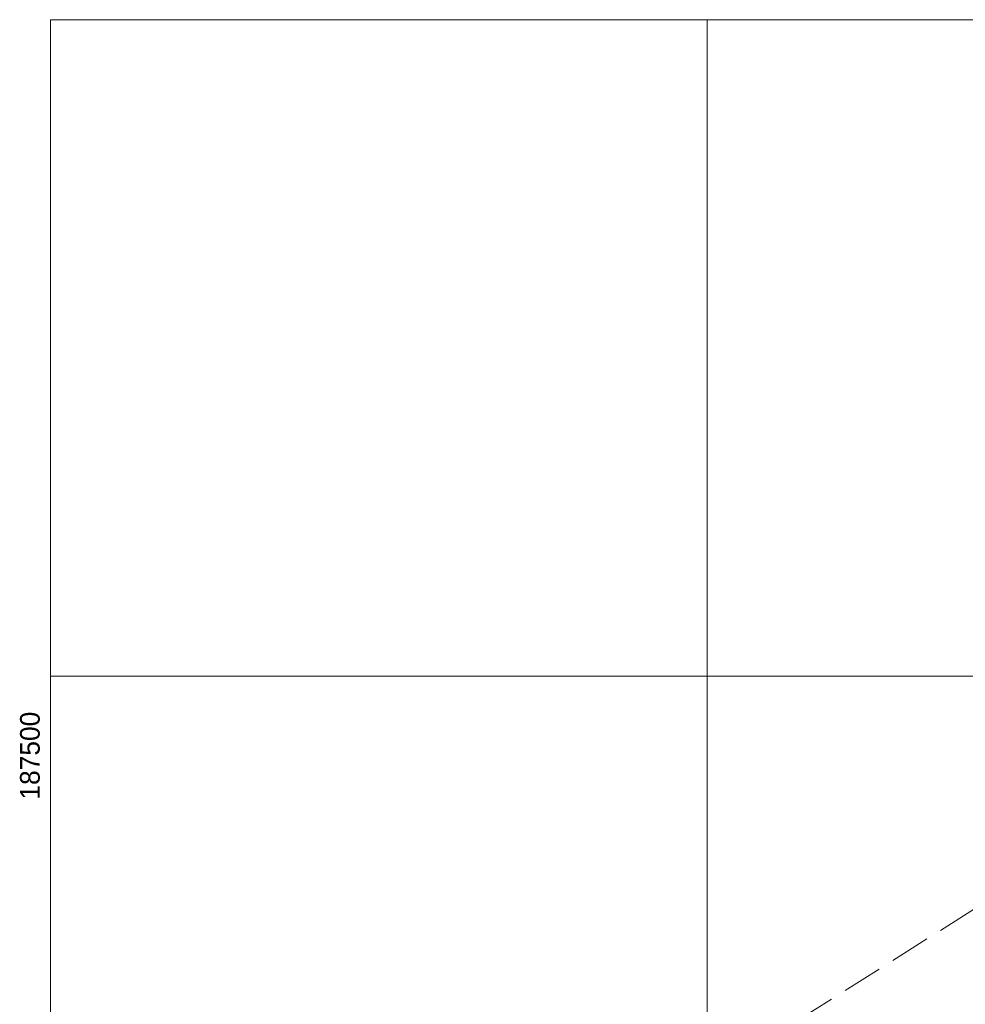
# Model space of a CAD drawing. Header units: feet. Extents: x 187456 to 189561, y 250000 to 251500.
# Tile 2 of 8: x 187476 to 188197, y 250750 to 251500. Entities that reach past the tile are written whole.
import ezdxf
from ezdxf.enums import TextEntityAlignment as Align

# ---------------------------------------------------------------- set-up
doc = ezdxf.new("R2010")
doc.units = ezdxf.units.FT
doc.header["$MEASUREMENT"] = 0
doc.linetypes.add('DGN Style 3', pattern=[42.899226, 30.642304, -12.256922])
doc.layers.add('E_MAP_GridLines', color=251, linetype='Continuous', lineweight=0)
doc.layers.add('E_MAP_Limits', color=21, linetype='DGN Style 3', lineweight=0)
doc.styles.add('Style-IGR_FONT_1', font='IGR_FONT_1.shx')

msp = doc.modelspace()

# ---------------------------------------------------------------- linework, layer by layer
at = {"layer": 'E_MAP_GridLines', "color": 161, "linetype": 'Continuous', "lineweight": 0}
for p, q in [((187500, 250000), (187500, 251500)), ((187500, 251500), (189000, 251500)), ((188000, 250000), (188000, 251500)), ((187500, 251000), (189000, 251000))]:
    msp.add_line(p, q, dxfattribs=at)
at = {"layer": 'E_MAP_Limits', "color": 73, "linetype": 'DGN Style 3', "lineweight": 0, "flags": 128}
msp.add_lwpolyline([(188623.96, 251258.83), (188402.86, 251162.38), (188325.31, 251038.84), (188250.13, 250852.04), (187920.53, 250643.92), (187874.1, 250543.58)], dxfattribs=at)

# ---------------------------------------------------------------- texts
at = {"layer": 'E_MAP_GridLines', "color": 161, "linetype": 'Continuous', "lineweight": 0, "style": 'Style-IGR_FONT_1'}
msp.add_text('187500', height=15, rotation=90, dxfattribs=at).set_placement((187491.75, 250972.86), align=Align.RIGHT)

doc.saveas('drawing.dxf')
